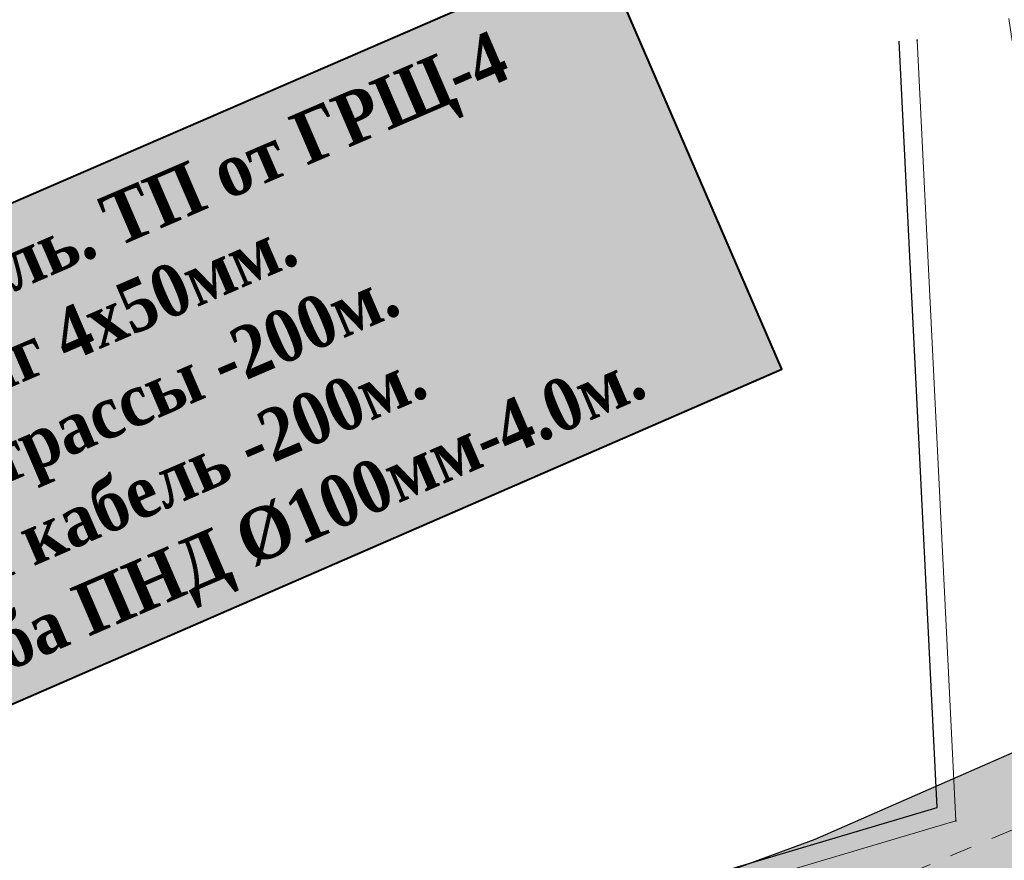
# Model space of a CAD drawing. Extents: x 4085 to 16701, y -65 to 10948.
# Tile 232 of 256: x 15198 to 15220, y 10857 to 10876. Entities that reach past the tile are written whole.
import ezdxf
from ezdxf.xclip import XClip

# ---------------------------------------------------------------- set-up
doc = ezdxf.new("R2010")
doc.units = 0
doc.header["$MEASUREMENT"] = 0
doc.header["$XCLIPFRAME"] = 0
doc.linetypes.add('CONTI', pattern=[0])
doc.linetypes.add('STRIHSMALL', pattern=[1, 0.5, -0.5])
doc.layers.get('0').update_dxf_attribs({"color": 250, "linetype": 'CONTI'})
for name, color, linetype in [('(0001) граница', 7, 'Continuous'), ('(040) Ограда', 7, 'Continuous'), ('PI_TTDEFAULT', 5, 'CONTI'), ('Электрика', 7, 'Continuous')]:
    doc.layers.add(name, color=color, linetype=linetype)
doc.layers.add('.', color=7, linetype='Continuous', lineweight=15)
doc.layers.add('0ZG - GOR-INCE', color=5, linetype='Continuous', lineweight=15)
doc.styles.get("Standard").update_dxf_attribs({"font": 'times.ttf'})
doc.linetypes.add('ОГРАДА_ГЛИН', pattern='A,4,["|",Standard,S=0.8,R=0,X=0,Y=-0.8],0.5,["|",Standard,S=0.8,R=0,X=0,Y=-0.8],3.5', length=8)

# ---------------------------------------------------------------- blocks, each defined once
blk = doc.blocks.new('DWQDWQDWQDW')
at = {"layer": '(040) Ограда', "color": 253, "linetype": 'ОГРАДА_ГЛИН', "ltscale": 0.5, "elevation": 0.6829999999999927, "flags": 128}
blk.add_lwpolyline([(16942.89584092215, 8898.477505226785), (16961.73958146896, 8903.598437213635), (16961.29100921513, 8920.779994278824)], dxfattribs=at)
at = {"color": 253, "linetype": 'STRIHSMALL', "elevation": -293.957}
blk.add_lwpolyline([(16834.5431721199, 8917.305115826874), (16835.41131924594, 8899.899883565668), (16835.33910027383, 8880.221577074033), (16836.74891082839, 8878.768983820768), (16865.05046089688, 8880.819543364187), (16876.96090918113, 8883.412615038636), (16899.89351782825, 8882.862049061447), (16946.19886585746, 8896.276236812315), (16963.67924091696, 8903.16517007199), (16965.37097238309, 8908.831317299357), (16963.64396600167, 8922.102771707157)], dxfattribs=at)
at = {"color": 253, "linetype": 'Continuous', "elevation": 0.6829999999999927}
blk.add_lwpolyline([(16943.00073950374, 8898.091504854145), (16962.14764443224, 8903.294824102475), (16961.69087296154, 8920.790433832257)], dxfattribs=at)
at = {"layer": 'PI_TTDEFAULT', "color": 253}
for p in [(16961.69087296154, 8920.790433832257, 0.2210000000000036), (16962.14764443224, 8903.294824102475, 0.5749999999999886)]:
    blk.add_point(p, dxfattribs=at)
blk = doc.blocks.new('A$C10aa157c')
at = {"layer": '.', "linetype": 'Continuous', "lineweight": 30}
h = blk.add_hatch(color=250, dxfattribs=at)
h.dxf.hatch_style = 1
h.set_gradient(color1=(51, 51, 51), color2=(51, 51, 51), one_color=1, tint=0.2000000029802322)
h.paths.add_polyline_path([(126.3564412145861, 68.20969362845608), (126.3564412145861, 60.14543646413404), (119.190363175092, 53.78011422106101), (110.3653580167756, 45.94123759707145), (106.847521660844, 42.81649322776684), (94.26823584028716, 34.09151423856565), (81.49136426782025, 25.8405171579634), (68.1531967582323, 18.71887362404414), (54.41717788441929, 12.70042121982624), (39.59489175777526, 7.245631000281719), (31.13926828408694, 4.844249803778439), (16.35809187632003, -0.8275857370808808), (-9.85552003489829, -9.365117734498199), (-35.18806824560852, -13.55421015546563), (-54.19099913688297, -14.59647169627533), (-95.5330705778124, -13.00509478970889), (-121.5786835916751, -11.4494461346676), (-152.6168759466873, -8.83250263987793), (-167.191083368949, -6.334225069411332), (-181.4666888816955, -2.658901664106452), (-195.3861565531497, 1.845916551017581), (-209.283288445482, 7.147417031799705), (-222.8586848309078, 13.14382019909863), (-235.9913293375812, 20.1400053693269), (-249.2146866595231, 27.01673148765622), (-262.5300769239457, 33.8880007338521), (-275.0897990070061, 41.17238829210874), (-288.1342465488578, 48.80726432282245), (-301.1224152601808, 56.35420234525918), (-314.0463051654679, 63.27474337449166), (-326.7495747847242, 69.02075895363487), (-341.2934258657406, 74.8761134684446), (-369.0938269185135, 86.0685550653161), (-366.8530132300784, 91.63441115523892), (-339.0526121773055, 80.44196955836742), (-324.3917479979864, 74.53950556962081), (-311.3907699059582, 68.65882879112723), (-298.1981247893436, 61.59437354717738), (-285.1116180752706, 53.99029499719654), (-272.0692668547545, 46.35664593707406), (-259.6474788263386, 39.15225737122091), (-246.4547890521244, 32.34430644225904), (-233.1965844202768, 25.44945819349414), (-220.2324603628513, 18.54304932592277), (-207.0003452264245, 12.69827729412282), (-193.3918239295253, 7.506876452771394), (-179.793426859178, 3.105967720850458), (-165.9341270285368, -0.4621757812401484), (-151.8565753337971, -2.875317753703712), (-121.1477076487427, -5.464494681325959), (-95.23877946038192, -7.011979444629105), (-54.24000764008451, -8.590141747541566), (-35.84375756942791, -7.581155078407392), (-11.28211946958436, -3.519543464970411), (14.35296780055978, 4.829568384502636), (29.24111810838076, 10.54245196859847), (37.73652797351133, 12.955132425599), (52.17507667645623, 18.26870238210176), (65.53231555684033, 24.12119189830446), (78.44565693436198, 31.01600815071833), (90.93007085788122, 39.07814309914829), (103.1321093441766, 47.54146374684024), (106.3807575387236, 50.42709972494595), (115.20576269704, 58.26597634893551), (120.3564412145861, 62.84110494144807), (120.3564412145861, 68.20969362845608)])
at = {"linetype": 'Continuous'}
blk.add_lwpolyline([(-373.7944340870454, 108.5221690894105), (-373.7944340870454, 37.87383067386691), (-338.7973859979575, -11.84971716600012), (-296.1668647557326, 12.1688909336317), (-278.1502265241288, 12.66864525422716), (-222.2923186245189, -17.35473897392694), (-192.3131233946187, -27.41567740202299), (-152.841873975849, -36.13979106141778), (-88.61392933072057, -37.22940865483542), (-24.38736609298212, -36.59652979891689), (-4.075459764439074, -35.34637554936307), (26.99026940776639, -25.76186857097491), (74.74103602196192, -7.278631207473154), (109.4043596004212, 7.298652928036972), (135.566190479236, 19.46775833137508), (110.1840137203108, 64.19822788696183), (9.488295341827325, 20.69822151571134), (-104.2532370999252, 13.96907995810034), (-207.6545405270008, 33.67587202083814), (-251.5703695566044, 64.2554686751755), (-301.8282399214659, 93.33502415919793), (-373.7944340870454, 108.5221690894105)], dxfattribs=at)
at = {"linetype": 'Continuous', "elevation": -1.620999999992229}
blk.add_lwpolyline([(29.24111810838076, 10.54245196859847), (37.73652797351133, 12.955132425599), (52.17507667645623, 18.26870238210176), (65.53231555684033, 24.12119189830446), (78.44565693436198, 31.01600815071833), (90.93007085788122, 39.07814309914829), (103.1321093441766, 47.54146374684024), (106.3807575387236, 50.42709972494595), (115.20576269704, 58.26597634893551), (120.3564412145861, 62.84110494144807), (120.3564412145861, 68.20969362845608), (126.3564412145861, 68.20969362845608), (126.3564412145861, 60.14543646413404), (119.190363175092, 53.78011422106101), (110.3653580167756, 45.94123759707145), (106.847521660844, 42.81649322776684), (94.26823584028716, 34.09151423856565), (81.49136426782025, 25.8405171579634), (68.1531967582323, 18.71887362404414), (54.41717788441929, 12.70042121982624), (39.59489175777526, 7.245631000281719), (31.13926828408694, 4.844249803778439)], dxfattribs=at)
at = {"layer": '0ZG - GOR-INCE', "linetype": 'Continuous', "rotation": 1.343740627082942}
blk.add_blockref('DWQDWQDWQDW', (-16693.37190173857, -9279.936333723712, -1.219999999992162), dxfattribs=at)

msp = doc.modelspace()

# ---------------------------------------------------------------- block references
at = {"linetype": 'Continuous'}
ref = msp.add_blockref('A$C10aa157c', (15163.26248192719, 10839.00416148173, 0.1769999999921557), dxfattribs=at)
XClip(ref).set_block_clipping_path([(-373.7944340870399, 108.52216908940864), (-301.8282399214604, 93.33502415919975), (-251.57036955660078, 64.25546867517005), (-207.6545405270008, 33.67587202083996), (-104.25323709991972, 13.969079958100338), (9.488295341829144, 20.69822151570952), (110.18401372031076, 64.19822788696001), (135.5661904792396, 19.467758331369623), (74.7410360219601, -7.278631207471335), (26.99026940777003, -25.76186857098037), (-4.075459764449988, -35.34637554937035), (-88.61392933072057, -37.22940865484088), (-152.84187397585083, -36.1397910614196), (-192.31312339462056, -27.415677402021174), (-222.2923186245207, -17.35473897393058), (-278.15022652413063, 12.668645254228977), (-296.17026621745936, 12.384943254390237), (-338.7973859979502, -11.849717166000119), (-373.7944340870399, 37.873830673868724)])

# ---------------------------------------------------------------- next in the draw order: hatches: boundary and pattern name
at = {"layer": '.', "linetype": 'Continuous', "lineweight": 40, "true_color": 0xffffff}
h = msp.add_hatch(color=7, dxfattribs=at)
h.dxf.hatch_style = 1
h.paths.add_polyline_path([(15214.68949073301, 10867.80185029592), (15210.61606902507, 10877.23068540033), (15190.31238923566, 10868.43251642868), (15194.3966813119, 10858.9784872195)])

# ---------------------------------------------------------------- next in the draw order: linework, layer by layer
at = {"layer": '(0001) граница', "color": 5, "linetype": 'Continuous', "lineweight": 40}
msp.add_lwpolyline([(15194.3966813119, 10858.9784872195), (15214.68949073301, 10867.80185029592), (15210.61606902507, 10877.23068540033), (15190.31238923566, 10868.43251642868)], close=True, dxfattribs=at)

# ---------------------------------------------------------------- next in the draw order: texts
at = {"layer": 'Электрика', "color": 0, "insert": (15191.31467457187, 10868.14124888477, 0.02976429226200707), "char_height": 1.163408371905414, "width": 26.49153654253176, "attachment_point": 1, "rotation": 23.298037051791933}
msp.add_mtext('{\\fTimes New Roman|b1|i0|c204|p18;\\W0.9;\\C5;№4 Кабель. ТП от ГРЩ-4                      АВВГнг 4х50мм. \\PДлин трассы -200м.\\PДлин кабель -200м.\\PТруба ПНД %%C100мм-4.0м.}', dxfattribs=at)

doc.saveas('drawing.dxf')
